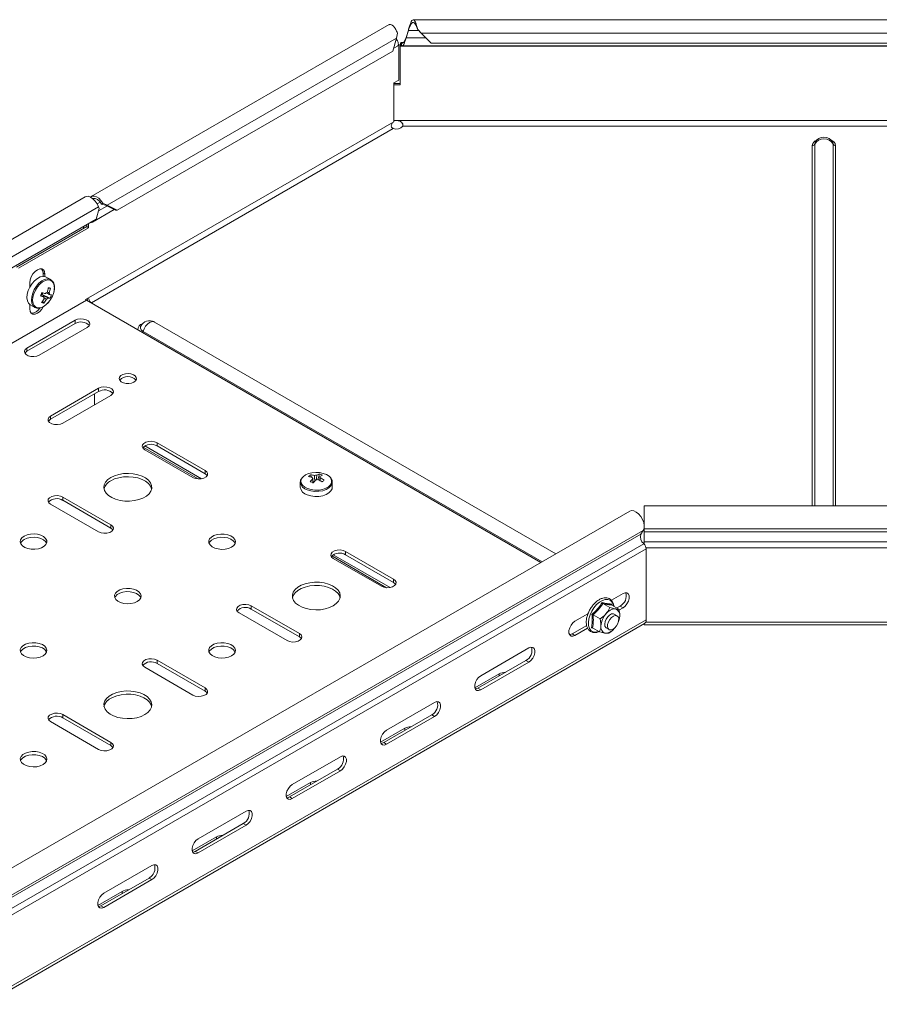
# Model space of a CAD drawing. Header units: millimetres. Extents: x -1726 to 4130, y -1450 to -192.
# Tile 2 of 20: x -1501 to -1179, y -1130 to -760. Entities that reach past the tile are written whole.
import ezdxf

# ---------------------------------------------------------------- set-up
doc = ezdxf.new("R2010")
doc.units = ezdxf.units.MM

msp = doc.modelspace()

# ---------------------------------------------------------------- linework, layer by layer
at = {"color": 7, "linetype": 'Continuous', "lineweight": 15}
for p, q in [((-1045.4, -760.32), (-1353.61, -760.32)), ((-1362.59, -762.12), (-1474.44, -826.69)), ((-1356.29, -766.94), (-1355.43, -764.26)), ((-1356.29, -767.06), (-1355.43, -764.38)), ((-1355.43, -764.26), (-1355.43, -764.38)), ((-1351.88, -763.93), (-1350.58, -765.38)), ((-1351.88, -764.13), (-1351.88, -763.93)), ((-1351.88, -764.13), (-1351.15, -764.76)), ((-1351.16, -764.76), (-1351.09, -764.81)), ((-1361.21, -772.12), (-1359.83, -767.24)), ((-1359.91, -767.53), (-1359.89, -767.56)), ((-1359.83, -767.24), (-1359.53, -765.4)), ((-1356.29, -766.94), (-1356.29, -767.06)), ((-1350.58, -765.38), (-1346.88, -769.06)), ((-1361.21, -772.12), (-1464.61, -831.82)), ((-1360.9, -771.01), (-1359.47, -770.19)), ((-1359.02, -769.59), (-1359.2, -769.69)), ((-1359.19, -769.49), (-1359.02, -769.59)), ((-1359.02, -782.94), (-1359.02, -769.59)), ((-1358.49, -770.23), (-1358.49, -769.65)), ((-1358.49, -784.8), (-1358.49, -770.23)), ((-1357.25, -768.89), (-1358.1, -768.89)), ((-1357.97, -769.93), (-1357.97, -768.99)), ((-1357.65, -770.12), (-1041.36, -770.12)), ((-1052.13, -769.06), (-1346.88, -769.06)), ((-1359.02, -782.94), (-1360.93, -784.04)), ((-1360.93, -784.04), (-1360.93, -798.61)), ((-1360.93, -784.23), (-1358.49, -784.23)), ((-1360.93, -784.8), (-1358.49, -784.8)), ((-1360.93, -798.15), (-1359.99, -798.15)), ((-1359.82, -798.15), (-1359.99, -798.15)), ((-1476.71, -826.78), (-1724.2, -969.65)), ((-1472.54, -835.17), (-1471.42, -831.2)), ((-1471.42, -831.2), (-1471.65, -830.57)), ((-1470.49, -829.49), (-1470.01, -829.17)), ((-1470.49, -829.49), (-1469.09, -829.97)), ((-1470.01, -829.17), (-1468.46, -829.95)), ((-1469.09, -829.97), (-1468.46, -829.95)), ((-1469.09, -829.97), (-1465.24, -831.84)), ((-1468.46, -829.95), (-1464.61, -831.82)), ((-1473.91, -836.25), (-1465.8, -831.57)), ((-1464.61, -831.82), (-1465.24, -831.84)), ((-1472.54, -835.17), (-1715.79, -975.59)), ((-1502.39, -853.17), (-1476.08, -837.98)), ((-1501.68, -853.58), (-1475.37, -838.39)), ((-1477.29, -837.91), (-1477.29, -838.68)), ((-1476.08, -837.21), (-1476.08, -837.98)), ((-1475.37, -838.39), (-1476.08, -837.98)), ((-1475.37, -836.8), (-1475.37, -838.39)), ((-1492.49, -856.64), (-1492.49, -855.37)), ((-1491.78, -856.7), (-1491.78, -855.78)), ((-1489.61, -857.86), (-1491.26, -856.91)), ((-1497.44, -859.05), (-1497.44, -860.71)), ((-1497.44, -860.48), (-1497.25, -860.37)), ((-1492.8, -863.43), (-1493.12, -863.36)), ((-1492.8, -863.43), (-1492.53, -862.84)), ((-1489.87, -864.83), (-1492.8, -863.43)), ((-1489.71, -861.08), (-1490.57, -861.12)), ((-1475.37, -864.68), (-1476.53, -865.35)), ((-1497.44, -867.19), (-1497.44, -868.85)), ((-1497.26, -867.31), (-1495.61, -868.26)), ((-1495.61, -868.26), (-1495.51, -868.31)), ((-1492.21, -866.66), (-1492.63, -865.95)), ((-1476.23, -865.58), (-1305.72, -964.01)), ((-1473.14, -867.19), (-1474.31, -866.52)), ((-1473.14, -867.36), (-1473.14, -867.19)), ((-1480.47, -873.13), (-1498.5, -883.54)), ((-1480.47, -874.36), (-1498.5, -884.77)), ((-1493.9, -886.2), (-1475.87, -875.79)), ((-1300.05, -960.74), (-1450.7, -873.77)), ((-1471.63, -898.65), (-1489.66, -909.06)), ((-1471.63, -899.87), (-1489.66, -910.28)), ((-1485.07, -911.71), (-1467.03, -901.3)), ((-1473.14, -904.82), (-1473.14, -900.74)), ((-1431.68, -929.47), (-1449.71, -919.06)), ((-1454.9, -920.75), (-1434.28, -932.66)), ((-1454.31, -920.28), (-1433, -932.58)), ((-1454.31, -921.71), (-1436.28, -932.12)), ((-1431.68, -930.69), (-1449.71, -920.28)), ((-1392.12, -931.12), (-1391.76, -931.97)), ((-1388.81, -930.75), (-1389.39, -932.94)), ((-1395.96, -933.79), (-1395.96, -933.89)), ((-1395.96, -933.89), (-1395.96, -935.79)), ((-1391.47, -932.04), (-1391.45, -932.26)), ((-1391.26, -933.15), (-1390.93, -933.94)), ((-1383.97, -934.09), (-1383.96, -933.89)), ((-1383.96, -935.79), (-1383.96, -933.89)), ((-1489.66, -942.12), (-1471.63, -952.53)), ((-1467.03, -949.88), (-1485.07, -939.47)), ((-1467.03, -951.1), (-1485.07, -940.69)), ((-1272.35, -944.75), (-1519.84, -1087.62)), ((-1132.01, -942.81), (-1267.01, -942.81)), ((-1268.2, -953.42), (-1267.3, -952)), ((-1267.01, -951.27), (-1267.01, -951.33)), ((-1267.01, -951.33), (-1267.01, -952.54)), ((-1267.01, -952.54), (-1267.01, -956.33)), ((-1360.97, -970.29), (-1379, -959.88)), ((-1266.22, -985.59), (-1266.22, -958.9)), ((-1384.19, -961.57), (-1363.57, -973.48)), ((-1383.6, -961.1), (-1362.29, -973.4)), ((-1383.6, -962.53), (-1365.56, -972.94)), ((-1360.97, -971.51), (-1379, -961.1)), ((-1279.25, -978.22), (-1274.88, -975.69)), ((-1418.95, -982.94), (-1400.92, -993.35)), ((-1396.32, -990.7), (-1414.35, -980.29)), ((-1396.32, -991.92), (-1414.35, -981.51)), ((-1282.49, -979.43), (-1279.89, -980.94)), ((-1279.14, -979.62), (-1279.11, -979.94)), ((-1279.06, -979.99), (-1276.45, -981.49)), ((-1277.15, -981.09), (-1275.94, -980.39)), ((-1274.88, -981), (-1276.4, -981.88)), ((-1292.91, -986.1), (-1288.05, -983.29)), ((-1288.14, -983.35), (-1288.14, -983.58)), ((-1286.12, -983.69), (-1283.51, -985.2)), ((-1277.09, -984.01), (-1278.15, -983.4)), ((-1276.12, -984.15), (-1276.37, -985.4)), ((-1276.34, -985.54), (-1276.31, -985.41)), ((-1514.32, -1129.84), (-1266.84, -986.97)), ((-1293.97, -990.8), (-1288.52, -987.65)), ((-1288.16, -988.67), (-1292.91, -991.41)), ((-1285.89, -988.75), (-1286.75, -988.57)), ((-1286.31, -988.51), (-1283.7, -990.02)), ((-1281.15, -988.6), (-1280.09, -989.21)), ((-1277.88, -988.51), (-1278.02, -988.69)), ((-1267.01, -987.06), (-1267.01, -987.47)), ((-1267.01, -987.47), (-1132.01, -987.47)), ((-1328.26, -1006.51), (-1310.23, -996.1)), ((-1431.68, -1011.11), (-1449.71, -1000.7)), ((-1329.33, -1011.21), (-1311.29, -1000.8)), ((-1310.23, -1001.41), (-1328.26, -1011.82)), ((-1454.31, -1003.35), (-1436.28, -1013.76)), ((-1431.68, -1012.33), (-1449.71, -1001.92)), ((-1321.37, -1005.8), (-1330.5, -1011.07)), ((-1363.62, -1026.92), (-1345.59, -1016.51)), ((-1467.03, -1031.52), (-1485.07, -1021.11)), ((-1467.03, -1032.74), (-1485.07, -1022.33)), ((-1364.68, -1031.62), (-1346.65, -1021.21)), ((-1345.59, -1021.82), (-1363.62, -1032.23)), ((-1489.66, -1023.76), (-1471.63, -1034.17)), ((-1356.73, -1026.21), (-1365.86, -1031.48)), ((-1398.98, -1047.33), (-1380.94, -1036.92)), ((-1400.04, -1052.03), (-1382, -1041.62)), ((-1380.94, -1042.23), (-1398.98, -1052.64)), ((-1392.08, -1046.62), (-1401.21, -1051.89)), ((-1434.33, -1067.74), (-1416.3, -1057.33)), ((-1435.39, -1072.44), (-1417.36, -1062.03)), ((-1416.3, -1062.64), (-1434.33, -1073.05)), ((-1427.44, -1067.03), (-1436.57, -1072.3)), ((-1469.69, -1088.15), (-1451.65, -1077.74)), ((-1470.75, -1092.85), (-1452.72, -1082.44)), ((-1451.65, -1083.05), (-1469.69, -1093.46)), ((-1462.79, -1087.44), (-1471.92, -1092.71))]:
    msp.add_line(p, q, dxfattribs=at)
at = {"color": 7, "linetype": 'Continuous', "lineweight": 0}
for p, q in [((-1351.59, -764.38), (-1355.43, -764.38)), ((-1359.83, -767.24), (-1468.46, -829.95)), ((-1359.89, -767.56), (-1359.93, -767.59)), ((-1348.89, -767.06), (-1356.29, -767.06)), ((-1048.43, -765.38), (-1350.58, -765.38)), ((-1040.52, -770.23), (-1358.49, -770.23)), ((-1357.34, -768.99), (-1357.97, -768.99)), ((-1039.19, -798.15), (-1359.82, -798.15)), ((-1360.93, -798.61), (-1475.37, -864.68)), ((-1361.07, -801.15), (-1474.31, -866.52)), ((-1041.52, -800.24), (-1357.49, -800.24)), ((-1203.87, -807.49), (-1203.87, -942.81)), ((-1202.94, -806.97), (-1202.81, -806.43)), ((-1202.94, -806.97), (-1202.94, -942.81)), ((-1196.2, -806.43), (-1196.07, -806.97)), ((-1196.07, -806.97), (-1196.07, -942.81)), ((-1195.14, -807.49), (-1195.14, -942.81)), ((-1471.65, -830.57), (-1719.14, -973.44)), ((-1471.02, -828.74), (-1472.19, -829.41)), ((-1468.49, -830.26), (-1471.67, -832.1)), ((-1491.78, -855.78), (-1492.49, -855.37)), ((-1476.23, -865.58), (-1723.71, -1008.45)), ((-1474.31, -866.69), (-1474.31, -866.52)), ((-1480.47, -874.36), (-1480.47, -873.13)), ((-1454.97, -877.28), (-1305.22, -963.72)), ((-1498.5, -884.77), (-1498.5, -883.54)), ((-1471.63, -899.87), (-1471.63, -898.65)), ((-1489.66, -910.28), (-1489.66, -909.06)), ((-1449.71, -920.28), (-1449.71, -919.06)), ((-1431.68, -930.69), (-1431.68, -929.47)), ((-1485.07, -940.69), (-1485.07, -939.47)), ((-1267.3, -952), (-1514.78, -1094.87)), ((-1467.03, -951.1), (-1467.03, -949.88)), ((-1132.01, -951.33), (-1267.01, -951.33)), ((-1132.01, -952.54), (-1267.01, -952.54)), ((-1268.2, -953.42), (-1515.68, -1096.29)), ((-1267.13, -956.96), (-1514.62, -1099.83)), ((-1132.01, -956.33), (-1267.01, -956.33)), ((-1266.22, -958.9), (-1513.7, -1101.77)), ((-1379, -961.1), (-1379, -959.88)), ((-1132.75, -958.49), (-1266.26, -958.49)), ((-1360.97, -971.51), (-1360.97, -970.29)), ((-1414.35, -981.51), (-1414.35, -980.29)), ((-1274.88, -981), (-1275.94, -980.39)), ((-1266.22, -985.59), (-1513.7, -1128.46)), ((-1132.65, -986.41), (-1266.36, -986.41)), ((-1396.32, -991.92), (-1396.32, -990.7)), ((-1292.91, -991.41), (-1293.97, -990.8)), ((-1449.71, -1001.92), (-1449.71, -1000.7)), ((-1310.23, -1001.41), (-1311.29, -1000.8)), ((-1321.37, -1006.61), (-1321.37, -1005.8)), ((-1431.68, -1012.33), (-1431.68, -1011.11)), ((-1328.26, -1011.82), (-1329.33, -1011.21)), ((-1485.07, -1022.33), (-1485.07, -1021.11)), ((-1345.59, -1021.82), (-1346.65, -1021.21)), ((-1356.73, -1027.02), (-1356.73, -1026.21)), ((-1467.03, -1032.74), (-1467.03, -1031.52)), ((-1363.62, -1032.23), (-1364.68, -1031.62)), ((-1380.94, -1042.23), (-1382, -1041.62)), ((-1392.08, -1047.43), (-1392.08, -1046.62)), ((-1398.98, -1052.64), (-1400.04, -1052.03)), ((-1416.3, -1062.64), (-1417.36, -1062.03)), ((-1427.44, -1067.84), (-1427.44, -1067.03)), ((-1434.33, -1073.05), (-1435.39, -1072.44)), ((-1451.65, -1083.05), (-1452.72, -1082.44)), ((-1462.79, -1088.26), (-1462.79, -1087.44)), ((-1469.69, -1093.46), (-1470.75, -1092.85))]:
    msp.add_line(p, q, dxfattribs=at)
at = {"color": 7, "linetype": 'Continuous', "lineweight": 15, "flags": 128}
for points in [[(-1471.65, -830.57), (-1472.19, -829.41), (-1472.91, -828.36), (-1473.75, -827.5), (-1474.65, -826.89), (-1475.54, -826.59), (-1476.34, -826.62), (-1476.71, -826.78)], [(-1474.69, -826.87), (-1474.12, -826.55), (-1473.34, -826.5), (-1472.47, -826.77), (-1471.58, -827.33), (-1470.74, -828.16), (-1470.01, -829.17)], [(-1473.78, -827.48), (-1473.69, -827.45), (-1472.92, -827.44), (-1472.06, -827.81), (-1471.22, -828.52), (-1470.49, -829.49)], [(-1491.26, -856.91), (-1491.61, -856.75), (-1492.52, -856.64), (-1493.54, -856.87), (-1494.6, -857.43), (-1495.64, -858.28), (-1496.6, -859.37), (-1497.4, -860.64), (-1498.01, -862), (-1498.39, -863.36), (-1498.5, -864.65), (-1498.35, -865.78), (-1497.94, -866.67), (-1497.3, -867.28), (-1497.26, -867.31)], [(-1491.78, -855.78), (-1491.92, -854.85), (-1492.32, -854.17), (-1492.95, -853.81), (-1493.74, -853.8), (-1494.61, -854.15), (-1495.49, -854.81), (-1496.27, -855.73), (-1496.9, -856.82), (-1497.3, -857.96), (-1497.44, -859.05)], [(-1492.49, -855.37), (-1492.63, -854.44), (-1493, -853.8)], [(-1493.17, -863.4), (-1493.16, -863.4), (-1493.12, -863.36)], [(-1489.82, -865.55), (-1489.64, -865.28), (-1488.96, -864.01)], [(-1497.44, -868.85), (-1497.3, -869.78), (-1496.9, -870.45), (-1496.27, -870.82), (-1495.49, -870.82), (-1494.61, -870.48), (-1493.74, -869.81), (-1492.95, -868.9), (-1492.42, -868.01)], [(-1476.58, -865.31), (-1476.43, -865.44), (-1476.23, -865.58)], [(-1475.87, -875.79), (-1475.23, -875.25), (-1474.93, -874.62), (-1475.03, -873.97), (-1475.51, -873.38), (-1476.31, -872.92), (-1477.33, -872.65), (-1478.45, -872.59), (-1479.54, -872.76), (-1480.47, -873.13)], [(-1498.5, -883.54), (-1499.15, -884.08), (-1499.44, -884.71), (-1499.34, -885.35), (-1498.86, -885.95), (-1498.07, -886.41), (-1497.04, -886.68), (-1495.92, -886.74), (-1494.83, -886.57), (-1493.9, -886.2)], [(-1498.5, -884.77), (-1499.15, -885.3), (-1499.27, -885.48)], [(-1458.37, -896.3), (-1457.75, -895.8), (-1457.45, -895.2), (-1457.49, -894.59), (-1457.88, -894.01), (-1458.57, -893.54), (-1459.49, -893.22), (-1460.54, -893.1), (-1461.6, -893.17), (-1462.56, -893.45), (-1463.32, -893.88), (-1463.79, -894.44), (-1463.92, -895.05), (-1463.7, -895.65), (-1463.15, -896.18), (-1462.33, -896.58), (-1461.34, -896.81), (-1460.27, -896.83), (-1459.24, -896.66), (-1458.37, -896.3)], [(-1467.03, -901.3), (-1466.39, -900.77), (-1466.09, -900.14), (-1466.19, -899.49), (-1466.67, -898.9), (-1467.47, -898.44), (-1468.49, -898.16), (-1469.62, -898.1), (-1470.71, -898.27), (-1471.63, -898.65)], [(-1489.66, -909.06), (-1490.31, -909.59), (-1490.6, -910.22), (-1490.5, -910.87), (-1490.03, -911.46), (-1489.23, -911.92), (-1488.2, -912.19), (-1487.08, -912.25), (-1485.99, -912.08), (-1485.07, -911.71)], [(-1489.66, -910.28), (-1490.31, -910.81), (-1490.44, -910.99)], [(-1449.71, -919.06), (-1450.63, -918.68), (-1451.73, -918.51), (-1452.85, -918.57), (-1453.87, -918.85), (-1454.67, -919.31), (-1455.15, -919.9), (-1455.25, -920.55), (-1454.95, -921.18), (-1454.31, -921.71)], [(-1467.03, -932.12), (-1468.19, -932.93), (-1469.03, -933.87), (-1469.53, -934.88), (-1469.67, -935.92), (-1469.44, -936.97), (-1468.85, -937.96), (-1467.92, -938.87), (-1466.7, -939.65), (-1465.24, -940.27), (-1463.58, -940.71), (-1461.81, -940.95), (-1459.99, -940.97), (-1458.19, -940.79), (-1456.5, -940.4), (-1454.98, -939.82), (-1453.7, -939.08), (-1452.69, -938.2), (-1452.02, -937.22), (-1451.7, -936.19), (-1451.74, -935.14), (-1452.15, -934.11), (-1452.91, -933.16), (-1453.99, -932.31), (-1455.34, -931.6), (-1456.91, -931.07), (-1458.64, -930.73), (-1460.44, -930.6), (-1462.26, -930.68), (-1464.01, -930.97), (-1465.62, -931.45), (-1467.03, -932.12)], [(-1436.28, -932.12), (-1435.35, -932.49), (-1434.26, -932.66), (-1433.14, -932.6), (-1432.11, -932.33), (-1431.31, -931.87), (-1430.84, -931.28), (-1430.74, -930.63), (-1431.03, -930), (-1431.68, -929.47)], [(-1430.91, -931.4), (-1431.03, -931.22), (-1431.68, -930.69)], [(-1384.81, -932.03), (-1385.19, -931.66), (-1386.15, -931.03), (-1387.35, -930.56), (-1388.71, -930.28), (-1390.15, -930.2), (-1391.58, -930.34), (-1392.9, -930.67), (-1394.05, -931.18), (-1394.93, -931.84), (-1395.3, -932.27)], [(-1451.73, -936.41), (-1451.74, -936.36), (-1452.15, -935.34), (-1452.91, -934.38), (-1453.99, -933.53), (-1455.34, -932.83), (-1456.91, -932.3), (-1458.64, -931.96), (-1460.44, -931.82), (-1462.26, -931.9), (-1464.01, -932.19), (-1465.62, -932.68), (-1467.03, -933.34)], [(-1393.33, -938.66), (-1391.99, -939.05), (-1390.52, -939.24), (-1389.01, -939.21), (-1387.57, -938.97), (-1386.28, -938.53), (-1385.21, -937.91), (-1384.45, -937.16), (-1384.03, -936.33), (-1383.96, -935.79)], [(-1485.07, -939.47), (-1485.99, -939.09), (-1487.08, -938.92), (-1488.2, -938.98), (-1489.23, -939.26), (-1490.03, -939.72), (-1490.5, -940.31), (-1490.6, -940.96), (-1490.31, -941.59), (-1489.66, -942.12)], [(-1267.3, -952), (-1266.99, -951.19), (-1266.93, -950.18), (-1267.13, -949.04), (-1267.58, -947.87), (-1268.22, -946.77), (-1269.02, -945.81), (-1269.91, -945.09), (-1270.81, -944.65), (-1271.66, -944.54), (-1272.35, -944.75)], [(-1267.01, -942.81), (-1267.01, -942.85), (-1267.01, -943.2), (-1267.01, -943.88), (-1267.01, -944.82), (-1267.01, -945.96), (-1267.01, -947.21), (-1267.01, -948.46), (-1267.01, -949.6)], [(-1499.56, -954.16), (-1500.38, -954.79), (-1500.88, -955.52), (-1501.02, -956.3), (-1500.79, -957.08), (-1500.21, -957.79), (-1499.31, -958.38), (-1498.17, -958.81), (-1496.88, -959.05), (-1495.51, -959.07), (-1494.19, -958.89), (-1493, -958.5), (-1492.04, -957.95), (-1491.37, -957.26), (-1491.05, -956.5), (-1491.1, -955.71), (-1491.51, -954.96), (-1492.26, -954.31), (-1493.28, -953.79), (-1494.51, -953.45), (-1495.86, -953.32), (-1497.21, -953.4), (-1498.48, -953.69), (-1499.56, -954.16)], [(-1471.63, -952.53), (-1470.71, -952.9), (-1469.62, -953.07), (-1468.49, -953.01), (-1467.47, -952.74), (-1466.67, -952.28), (-1466.19, -951.69), (-1466.09, -951.04), (-1466.39, -950.41), (-1467.03, -949.88)], [(-1466.26, -951.81), (-1466.39, -951.63), (-1467.03, -951.1)], [(-1421.78, -958.24), (-1420.96, -957.62), (-1420.46, -956.89), (-1420.32, -956.1), (-1420.55, -955.33), (-1421.13, -954.62), (-1422.03, -954.03), (-1423.17, -953.6), (-1424.47, -953.36), (-1425.83, -953.33), (-1427.15, -953.52), (-1428.34, -953.9), (-1429.3, -954.46), (-1429.97, -955.14), (-1430.29, -955.91), (-1430.24, -956.69), (-1429.83, -957.44), (-1429.08, -958.1), (-1428.06, -958.62), (-1426.83, -958.95), (-1425.49, -959.09), (-1424.13, -959.01), (-1422.86, -958.72), (-1421.78, -958.24)], [(-1491.14, -956.82), (-1491.51, -956.19), (-1492.26, -955.53), (-1493.28, -955.01), (-1494.51, -954.68), (-1495.86, -954.54), (-1497.21, -954.62), (-1498.48, -954.91), (-1499.56, -955.39)], [(-1420.43, -956.82), (-1420.55, -956.55), (-1421.13, -955.84), (-1422.03, -955.25), (-1423.17, -954.82), (-1424.47, -954.58), (-1425.83, -954.56), (-1427.15, -954.74), (-1428.34, -955.13), (-1429.3, -955.68), (-1429.97, -956.37), (-1430.2, -956.82)], [(-1267.01, -956.33), (-1267.01, -956.57), (-1267.01, -956.83), (-1267.01, -957.08)], [(-1379, -959.88), (-1379.92, -959.5), (-1381.01, -959.33), (-1382.14, -959.39), (-1383.16, -959.67), (-1383.96, -960.13), (-1384.44, -960.72), (-1384.54, -961.37), (-1384.24, -962), (-1383.6, -962.53)], [(-1383.6, -980.29), (-1382.45, -979.47), (-1381.6, -978.54), (-1381.1, -977.53), (-1380.96, -976.48), (-1381.19, -975.44), (-1381.78, -974.44), (-1382.71, -973.54), (-1383.93, -972.76), (-1385.39, -972.14), (-1387.05, -971.7), (-1388.82, -971.46), (-1390.64, -971.43), (-1392.44, -971.62), (-1394.13, -972.01), (-1395.65, -972.59), (-1396.93, -973.33), (-1397.94, -974.21), (-1398.61, -975.18), (-1398.93, -976.22), (-1398.89, -977.27), (-1398.48, -978.29), (-1397.72, -979.25), (-1396.64, -980.1), (-1395.29, -980.8), (-1393.72, -981.33), (-1391.99, -981.67), (-1390.19, -981.81), (-1388.37, -981.73), (-1386.62, -981.44), (-1385.01, -980.95), (-1383.6, -980.29)], [(-1365.56, -972.94), (-1364.64, -973.31), (-1363.55, -973.48), (-1362.43, -973.42), (-1361.4, -973.15), (-1360.6, -972.69), (-1360.13, -972.1), (-1360.03, -971.45), (-1360.32, -970.82), (-1360.97, -970.29)], [(-1360.19, -972.22), (-1360.32, -972.04), (-1360.97, -971.51)], [(-1457.13, -978.65), (-1456.31, -978.03), (-1455.81, -977.3), (-1455.67, -976.51), (-1455.9, -975.74), (-1456.49, -975.03), (-1457.38, -974.44), (-1458.52, -974.01), (-1459.82, -973.77), (-1461.18, -973.74), (-1462.5, -973.93), (-1463.69, -974.31), (-1464.65, -974.87), (-1465.32, -975.55), (-1465.64, -976.32), (-1465.6, -977.1), (-1465.19, -977.85), (-1464.44, -978.51), (-1463.41, -979.03), (-1462.18, -979.36), (-1460.84, -979.5), (-1459.49, -979.42), (-1458.22, -979.13), (-1457.13, -978.65)], [(-1455.78, -977.23), (-1455.9, -976.96), (-1456.49, -976.25), (-1457.38, -975.66), (-1458.52, -975.23), (-1459.82, -974.99), (-1461.18, -974.97), (-1462.5, -975.15), (-1463.69, -975.54), (-1464.65, -976.09), (-1465.32, -976.78), (-1465.56, -977.23)], [(-1381.02, -977.23), (-1381.19, -976.66), (-1381.78, -975.67), (-1382.71, -974.76), (-1383.93, -973.98), (-1385.39, -973.36), (-1387.05, -972.92), (-1388.82, -972.68), (-1390.64, -972.66), (-1392.44, -972.84), (-1394.13, -973.23), (-1395.65, -973.81), (-1396.93, -974.55), (-1397.94, -975.43), (-1398.61, -976.41), (-1398.9, -977.23)], [(-1274.88, -975.69), (-1274.09, -975.4), (-1273.4, -975.46), (-1272.89, -975.87), (-1272.61, -976.58), (-1272.61, -977.5), (-1272.89, -978.52), (-1273.4, -979.53), (-1274.09, -980.39), (-1274.88, -981)], [(-1414.35, -980.29), (-1415.28, -979.91), (-1416.37, -979.74), (-1417.49, -979.8), (-1418.52, -980.08), (-1419.32, -980.54), (-1419.79, -981.13), (-1419.89, -981.78), (-1419.6, -982.41), (-1418.95, -982.94)], [(-1292.91, -991.41), (-1293.7, -991.7), (-1294.39, -991.64), (-1294.9, -991.23), (-1295.17, -990.52), (-1295.17, -989.6), (-1294.9, -988.58), (-1294.39, -987.57), (-1293.7, -986.71), (-1292.91, -986.1)], [(-1278.15, -983.4), (-1278.51, -983.28), (-1279.19, -983.34), (-1279.92, -983.73), (-1280.63, -984.39), (-1281.21, -985.24), (-1281.61, -986.19), (-1281.77, -987.11), (-1281.68, -987.9), (-1281.34, -988.46), (-1281.15, -988.6)], [(-1280.38, -986.32), (-1279.88, -985.41), (-1279.22, -984.64), (-1278.49, -984.11), (-1277.77, -983.88), (-1277.15, -983.98), (-1276.71, -984.4), (-1276.49, -985.08), (-1276.52, -985.95), (-1276.8, -986.9), (-1277.3, -987.81), (-1277.96, -988.58), (-1278.69, -989.11), (-1279.41, -989.34), (-1280.03, -989.24), (-1280.47, -988.83), (-1280.69, -988.14), (-1280.66, -987.27), (-1280.38, -986.32)], [(-1400.92, -993.35), (-1400, -993.72), (-1398.91, -993.89), (-1397.78, -993.83), (-1396.76, -993.56), (-1395.96, -993.1), (-1395.48, -992.51), (-1395.38, -991.86), (-1395.68, -991.23), (-1396.32, -990.7)], [(-1395.55, -992.64), (-1395.68, -992.45), (-1396.32, -991.92)], [(-1294.98, -991.11), (-1294.76, -991.09), (-1293.97, -990.8)], [(-1492.49, -999.06), (-1491.67, -998.44), (-1491.17, -997.71), (-1491.03, -996.92), (-1491.26, -996.15), (-1491.84, -995.44), (-1492.74, -994.85), (-1493.88, -994.42), (-1495.18, -994.18), (-1496.54, -994.15), (-1497.86, -994.34), (-1499.05, -994.72), (-1500.01, -995.28), (-1500.68, -995.96), (-1501, -996.73), (-1500.95, -997.51), (-1500.54, -998.26), (-1499.79, -998.92), (-1498.77, -999.44), (-1497.54, -999.77), (-1496.2, -999.91), (-1494.84, -999.83), (-1493.58, -999.54), (-1492.49, -999.06)], [(-1491.14, -997.64), (-1491.26, -997.37), (-1491.84, -996.66), (-1492.74, -996.07), (-1493.88, -995.64), (-1495.18, -995.4), (-1496.54, -995.38), (-1497.86, -995.56), (-1499.05, -995.95), (-1500.01, -996.5), (-1500.68, -997.19), (-1500.91, -997.64)], [(-1421.78, -999.06), (-1420.96, -998.44), (-1420.46, -997.71), (-1420.32, -996.92), (-1420.55, -996.15), (-1421.13, -995.44), (-1422.03, -994.85), (-1423.17, -994.42), (-1424.47, -994.18), (-1425.83, -994.15), (-1427.15, -994.34), (-1428.34, -994.72), (-1429.3, -995.28), (-1429.97, -995.96), (-1430.29, -996.73), (-1430.24, -997.51), (-1429.83, -998.26), (-1429.08, -998.92), (-1428.06, -999.44), (-1426.83, -999.77), (-1425.49, -999.91), (-1424.13, -999.83), (-1422.86, -999.54), (-1421.78, -999.06)], [(-1420.43, -997.64), (-1420.55, -997.37), (-1421.13, -996.66), (-1422.03, -996.07), (-1423.17, -995.64), (-1424.47, -995.4), (-1425.83, -995.38), (-1427.15, -995.56), (-1428.34, -995.95), (-1429.3, -996.5), (-1429.97, -997.19), (-1430.2, -997.64)], [(-1310.23, -996.1), (-1309.45, -995.81), (-1308.76, -995.87), (-1308.24, -996.28), (-1307.97, -996.99), (-1307.97, -997.91), (-1308.24, -998.93), (-1308.76, -999.94), (-1309.45, -1000.8), (-1310.23, -1001.41)], [(-1449.71, -1000.7), (-1450.63, -1000.32), (-1451.73, -1000.15), (-1452.85, -1000.21), (-1453.87, -1000.49), (-1454.67, -1000.95), (-1455.15, -1001.54), (-1455.25, -1002.19), (-1454.95, -1002.82), (-1454.31, -1003.35)], [(-1328.26, -1011.82), (-1329.05, -1012.11), (-1329.74, -1012.05), (-1330.25, -1011.64), (-1330.53, -1010.93), (-1330.53, -1010.01), (-1330.25, -1008.99), (-1329.74, -1007.98), (-1329.05, -1007.13), (-1328.26, -1006.51)], [(-1454.31, -1021.11), (-1453.16, -1020.29), (-1452.31, -1019.36), (-1451.81, -1018.35), (-1451.67, -1017.3), (-1451.9, -1016.26), (-1452.49, -1015.26), (-1453.42, -1014.36), (-1454.64, -1013.58), (-1456.1, -1012.96), (-1457.76, -1012.52), (-1459.53, -1012.28), (-1461.35, -1012.25), (-1463.15, -1012.44), (-1464.84, -1012.83), (-1466.36, -1013.41), (-1467.65, -1014.15), (-1468.65, -1015.03), (-1469.32, -1016), (-1469.64, -1017.04), (-1469.6, -1018.09), (-1469.19, -1019.11), (-1468.43, -1020.07), (-1467.35, -1020.92), (-1466, -1021.62), (-1464.43, -1022.15), (-1462.7, -1022.49), (-1460.9, -1022.63), (-1459.08, -1022.55), (-1457.33, -1022.26), (-1455.72, -1021.77), (-1454.31, -1021.11)], [(-1436.28, -1013.76), (-1435.35, -1014.13), (-1434.26, -1014.3), (-1433.14, -1014.25), (-1432.11, -1013.97), (-1431.31, -1013.51), (-1430.84, -1012.92), (-1430.74, -1012.27), (-1431.03, -1011.64), (-1431.68, -1011.11)], [(-1430.91, -1013.05), (-1431.03, -1012.86), (-1431.68, -1012.33)], [(-1330.33, -1011.52), (-1330.11, -1011.5), (-1329.33, -1011.21)], [(-1451.73, -1018.05), (-1451.9, -1017.48), (-1452.49, -1016.49), (-1453.42, -1015.58), (-1454.64, -1014.8), (-1456.1, -1014.18), (-1457.76, -1013.74), (-1459.53, -1013.5), (-1461.35, -1013.48), (-1463.15, -1013.66), (-1464.84, -1014.05), (-1466.36, -1014.63), (-1467.65, -1015.37), (-1468.65, -1016.25), (-1469.32, -1017.23), (-1469.61, -1018.05)], [(-1345.59, -1016.51), (-1344.8, -1016.22), (-1344.11, -1016.28), (-1343.6, -1016.69), (-1343.33, -1017.4), (-1343.33, -1018.32), (-1343.6, -1019.34), (-1344.11, -1020.35), (-1344.8, -1021.21), (-1345.59, -1021.82)], [(-1485.07, -1021.11), (-1485.99, -1020.73), (-1487.08, -1020.56), (-1488.2, -1020.62), (-1489.23, -1020.9), (-1490.03, -1021.36), (-1490.5, -1021.95), (-1490.6, -1022.6), (-1490.31, -1023.23), (-1489.66, -1023.76)], [(-1363.62, -1032.23), (-1364.41, -1032.52), (-1365.1, -1032.46), (-1365.61, -1032.05), (-1365.88, -1031.34), (-1365.88, -1030.42), (-1365.61, -1029.4), (-1365.1, -1028.4), (-1364.41, -1027.54), (-1363.62, -1026.92)], [(-1471.63, -1034.17), (-1470.71, -1034.54), (-1469.62, -1034.71), (-1468.49, -1034.66), (-1467.47, -1034.38), (-1466.67, -1033.92), (-1466.19, -1033.33), (-1466.09, -1032.68), (-1466.39, -1032.05), (-1467.03, -1031.52)], [(-1466.26, -1033.46), (-1466.39, -1033.28), (-1467.03, -1032.74)], [(-1365.69, -1031.93), (-1365.47, -1031.91), (-1364.68, -1031.62)], [(-1492.49, -1039.88), (-1491.67, -1039.26), (-1491.17, -1038.53), (-1491.03, -1037.75), (-1491.26, -1036.97), (-1491.84, -1036.26), (-1492.74, -1035.67), (-1493.88, -1035.24), (-1495.18, -1035), (-1496.54, -1034.97), (-1497.86, -1035.16), (-1499.05, -1035.54), (-1500.01, -1036.1), (-1500.68, -1036.78), (-1501, -1037.55), (-1500.95, -1038.33), (-1500.54, -1039.08), (-1499.79, -1039.74), (-1498.77, -1040.26), (-1497.54, -1040.59), (-1496.2, -1040.73), (-1494.84, -1040.65), (-1493.58, -1040.36), (-1492.49, -1039.88)], [(-1491.14, -1038.46), (-1491.26, -1038.2), (-1491.84, -1037.49), (-1492.74, -1036.89), (-1493.88, -1036.46), (-1495.18, -1036.22), (-1496.54, -1036.2), (-1497.86, -1036.38), (-1499.05, -1036.77), (-1500.01, -1037.32), (-1500.68, -1038.01), (-1500.91, -1038.46)], [(-1380.94, -1036.92), (-1380.16, -1036.63), (-1379.47, -1036.69), (-1378.95, -1037.1), (-1378.68, -1037.81), (-1378.68, -1038.73), (-1378.95, -1039.75), (-1379.47, -1040.76), (-1380.16, -1041.62), (-1380.94, -1042.23)], [(-1398.98, -1052.64), (-1399.76, -1052.93), (-1400.45, -1052.87), (-1400.97, -1052.46), (-1401.24, -1051.75), (-1401.24, -1050.83), (-1400.97, -1049.81), (-1400.45, -1048.81), (-1399.76, -1047.95), (-1398.98, -1047.33)], [(-1401.04, -1052.34), (-1400.82, -1052.32), (-1400.04, -1052.03)], [(-1416.3, -1057.33), (-1415.51, -1057.04), (-1414.82, -1057.1), (-1414.31, -1057.51), (-1414.04, -1058.22), (-1414.04, -1059.14), (-1414.31, -1060.16), (-1414.82, -1061.17), (-1415.51, -1062.03), (-1416.3, -1062.64)], [(-1434.33, -1073.05), (-1435.12, -1073.34), (-1435.81, -1073.28), (-1436.32, -1072.87), (-1436.59, -1072.16), (-1436.59, -1071.24), (-1436.32, -1070.22), (-1435.81, -1069.22), (-1435.12, -1068.36), (-1434.33, -1067.74)], [(-1436.4, -1072.75), (-1436.18, -1072.73), (-1435.39, -1072.44)], [(-1451.65, -1077.74), (-1450.87, -1077.45), (-1450.18, -1077.51), (-1449.66, -1077.92), (-1449.39, -1078.63), (-1449.39, -1079.55), (-1449.66, -1080.57), (-1450.18, -1081.58), (-1450.87, -1082.44), (-1451.65, -1083.05)], [(-1469.69, -1093.46), (-1470.47, -1093.75), (-1471.16, -1093.69), (-1471.68, -1093.28), (-1471.95, -1092.57), (-1471.95, -1091.65), (-1471.68, -1090.63), (-1471.16, -1089.63), (-1470.47, -1088.77), (-1469.69, -1088.15)], [(-1471.75, -1093.16), (-1471.53, -1093.14), (-1470.75, -1092.85)]]:
    msp.add_lwpolyline(points, dxfattribs=at)
at = {"color": 7, "linetype": 'Continuous', "lineweight": 0, "flags": 128}
for points in [[(-1489.58, -857.88), (-1489.97, -857.7), (-1490.88, -857.59), (-1491.9, -857.82), (-1492.96, -858.37), (-1494, -859.23), (-1494.95, -860.32), (-1495.76, -861.59), (-1496.37, -862.95), (-1496.74, -864.31), (-1496.86, -865.6), (-1496.7, -866.73), (-1496.29, -867.62), (-1495.65, -868.23), (-1495.61, -868.26)], [(-1488.96, -864.01), (-1488.48, -862.69), (-1488.24, -861.4), (-1488.26, -860.23), (-1488.54, -859.25), (-1489.05, -858.52), (-1489.76, -858.08), (-1490.63, -857.97), (-1491.61, -858.2), (-1492.63, -858.73), (-1493.64, -859.55), (-1494.55, -860.61), (-1495.33, -861.82), (-1495.91, -863.13), (-1496.27, -864.44), (-1496.38, -865.68), (-1496.24, -866.77), (-1495.84, -867.63), (-1495.22, -868.22), (-1494.42, -868.49), (-1493.49, -868.43), (-1492.48, -868.05), (-1491.46, -867.37), (-1490.5, -866.42), (-1489.82, -865.55)], [(-1454.97, -877.28), (-1455.65, -876.71), (-1455.96, -876.05), (-1455.86, -875.36), (-1455.84, -875.34)], [(-1454.97, -877.28), (-1454.58, -876.27), (-1454.01, -875.33), (-1453.31, -874.53), (-1452.54, -873.95), (-1451.77, -873.64), (-1451.07, -873.63), (-1450.7, -873.77)], [(-1395.3, -932.27), (-1395.5, -932.61), (-1395.73, -933.43), (-1395.59, -934.26), (-1395.1, -935.05), (-1394.28, -935.74), (-1393.2, -936.29)], [(-1393.33, -936.76), (-1391.99, -937.15), (-1390.52, -937.34), (-1389.01, -937.31), (-1387.57, -937.07), (-1386.28, -936.63), (-1385.21, -936.01), (-1384.45, -935.27), (-1384.03, -934.43), (-1383.97, -934.09)], [(-1393.2, -936.29), (-1391.91, -936.67), (-1390.5, -936.85), (-1389.05, -936.82), (-1387.66, -936.59), (-1386.42, -936.16), (-1385.4, -935.57), (-1384.66, -934.85), (-1384.26, -934.05), (-1384.21, -933.22), (-1384.53, -932.4), (-1384.81, -932.03)], [(-1280.55, -977.89), (-1281.55, -977.91), (-1282.62, -978.25), (-1283.73, -978.9), (-1284.8, -979.83), (-1285.78, -980.99), (-1286.62, -982.3), (-1287.26, -983.71), (-1287.69, -985.13), (-1287.87, -986.49), (-1287.79, -987.72), (-1287.46, -988.75), (-1286.9, -989.52), (-1286.13, -989.99), (-1285.2, -990.14), (-1284.15, -989.96), (-1283.93, -989.88)]]:
    msp.add_lwpolyline(points, dxfattribs=at)
at = {"color": 7, "linetype": 'Continuous', "lineweight": 15}
for centre, radius, start, end in [((-1359.91, -798.21), 3.16, 248.3922, 319.9525), ((-1199.51, -808.04), 3.68, 26.0616, 153.9384), ((-1474.54, -835.15), 1.27, 263.2492, 336.7455), ((-1502.75, -858.83), 12.39, 342.1207, 350.4516), ((-1493.68, -876.51), 15.94, 75.5661, 78.6027), ((-1512.09, -854.88), 20.75, 333.9108, 337.7921), ((-1484.02, -835.45), 30.07, 251.7301, 254.3222), ((-1494.67, -861.87), 2.15, 316.1924, 335.1293), ((-1483.46, -834.2), 30.04, 251.729, 254.3234), ((-1491.09, -864.56), 1.07, 171.6655, 207.4829), ((-1490.19, -864.25), 1.79, 115.341, 140.7285), ((-1501.93, -859.02), 12.4, 342.1227, 350.4496), ((-1491.08, -863.32), 1.07, 351.6656, 27.4829), ((-1489.21, -858.79), 4.76, 260.1488, 269.0343), ((-1498.51, -860.18), 9.82, 331.7459, 339.957), ((-1473.07, -864.57), 2.31, 182.6055, 237.3945), ((-1501.6, -859.43), 11.09, 320.5326, 329.5023), ((-1491.42, -861.33), 5.4, 252.5958, 261.5708), ((-1500.77, -859.61), 11.09, 320.5327, 329.5015), ((-1491.98, -863.63), 1.79, 295.341, 320.7287), ((-1489.79, -860.07), 4.76, 260.1488, 269.0343), ((-1472.09, -863.98), 4.02, 195.0581, 209.1833), ((-1496.87, -866.79), 3.63, 268.9772, 331.399), ((-1478.22, -878.02), 4.29, 43.313, 121.5346), ((-1452.54, -876.95), 3.68, 60.0027, 153.9384), ((-1460.67, -898.42), 4.18, 42.719, 137.2811), ((-1469.38, -903.53), 4.29, 43.313, 121.5346), ((-1451.96, -923.94), 4.29, 58.4656, 136.687), ((-1388.69, -935.96), 5.93, 125.3536, 135.4727), ((-1392.71, -939.17), 8.07, 75.356, 85.8206), ((-1386.97, -935.5), 5.09, 111.1605, 123.6655), ((-1391.15, -938.46), 8.06, 64.1319, 73.1182), ((-1385.8, -935.96), 5.09, 111.1618, 123.6642), ((-1465.01, -937.65), 4.76, 115.1115, 164.7909), ((-1393.51, -939.85), 8.07, 75.3581, 85.8188), ((-1381.69, -941.66), 13.25, 136.5194, 143.1242), ((-1398.97, -952.53), 19.98, 66.8152, 70.4349), ((-1390.89, -932.13), 0.581, 171.239, 225.534), ((-1380.51, -942.12), 13.25, 136.5194, 143.1248), ((-1389.96, -933.74), 2.49, 86.1662, 106.4763), ((-1389.96, -930.52), 2.49, 266.1697, 286.4741), ((-1395.11, -944.02), 12.57, 54.4292, 62.2173), ((-1389.03, -932.14), 0.581, 351.2401, 45.5312), ((-1394.31, -943.34), 12.56, 54.4282, 62.2182), ((-1370.6, -953.2), 25.93, 129.2566, 131.5697), ((-1392.51, -935.27), 3.49, 188.6185, 256.5091), ((-1487.31, -944.35), 4.29, 58.4648, 136.6877), ((-1498.36, -957.88), 2.77, 115.7824, 157.432), ((-1265.13, -954.42), 3.23, 161.906, 231.6037), ((-1269.03, -959.04), 2.82, 2.9309, 47.6241), ((-1381.25, -964.76), 4.29, 58.4655, 136.687), ((-1277.98, -976.61), 4.29, 298.4611, 16.6993), ((-1416.6, -985.17), 4.29, 58.4646, 136.6876), ((-1277.75, -985.74), 4.28, 89.8795, 145.4752), ((-1278.38, -983.68), 2.31, 348.3465, 74.0254), ((-1275.37, -988.46), 7.84, 138.9297, 175.5196), ((-1282.84, -983.78), 6.73, 338.1472, 356.8527), ((-1267.67, -985.76), 1.46, 304.5596, 6.7515), ((-1280.92, -988.32), 2.31, 168.3465, 254.0254), ((-1281.55, -986.26), 4.28, 269.8793, 325.4753), ((-1313.34, -997.02), 4.29, 298.4605, 16.6999), ((-1451.96, -1005.58), 4.29, 58.4645, 136.6876), ((-1319.13, -1010.1), 4.85, 88.6056, 117.567), ((-1348.7, -1017.43), 4.29, 298.4605, 16.6999), ((-1487.31, -1025.99), 4.29, 58.4656, 136.6868), ((-1354.48, -1030.51), 4.85, 88.6069, 117.5659), ((-1384.05, -1037.84), 4.29, 298.4622, 16.6982), ((-1389.84, -1050.92), 4.85, 88.6064, 117.5658), ((-1419.41, -1058.25), 4.29, 298.4617, 16.6987), ((-1425.19, -1071.33), 4.85, 88.6064, 117.5658), ((-1454.76, -1078.66), 4.29, 298.4605, 16.6999), ((-1460.55, -1091.74), 4.85, 88.6042, 117.568)]:
    msp.add_arc(centre, radius, start, end, dxfattribs=at)
at = {"color": 7, "linetype": 'Continuous', "lineweight": 0}
for centre, radius, start, end in [((-1201.33, -807.93), 2.59, 108.489, 170.0998), ((-1199.51, -808.97), 3.98, 30.338, 149.662), ((-1197.69, -807.93), 2.59, 9.9004, 71.5109), ((-1203.83, -806.48), 1.01, 267.4613, 331.1198), ((-1195.18, -806.48), 1.01, 208.8814, 272.5375), ((-1454.66, -876.54), 2.21, 103.5005, 185.777), ((-1456.57, -876.82), 1.67, 326.7516, 344.0398), ((-1392.51, -933.37), 3.49, 188.6185, 256.5091), ((-1281.16, -980.56), 2.74, 4.3896, 77.2172)]:
    msp.add_arc(centre, radius, start, end, dxfattribs=at)
at = {"color": 7, "linetype": 'Continuous', "lineweight": 15}
for points, knots in [([(-1355.43, -764.26), (-1355.29, -763.74), (-1354.99, -762.71), (-1354.55, -761.43), (-1354.1, -760.57), (-1353.66, -760.23), (-1353.21, -760.45), (-1352.77, -761.21), (-1352.33, -762.41), (-1352.03, -763.42), (-1351.88, -763.93)], [0, 0, 0, 0, 0.125, 0.25, 0.375, 0.5, 0.625, 0.75, 0.875, 1, 1, 1, 1]), ([(-1359.53, -765.4), (-1359.73, -764.9), (-1360.11, -763.91), (-1360.93, -762.8), (-1361.72, -762.15), (-1362.32, -761.95), (-1362.51, -762.13), (-1362.56, -762.18)], [0, 0, 0, 0, 0.228479, 0.456959, 0.685438, 0.913917, 1, 1, 1, 1]), ([(-1355.43, -764.38), (-1355.29, -763.98), (-1354.99, -763.18), (-1354.55, -762.19), (-1354.1, -761.51), (-1353.66, -761.25), (-1353.21, -761.42), (-1352.77, -762.02), (-1352.33, -762.94), (-1352.03, -763.73), (-1351.88, -764.13)], [0, 0, 0, 0, 0.1249998, 0.2499999, 0.3749999, 0.4999998, 0.6249997, 0.7499996, 0.8750001, 1, 1, 1, 1]), ([(-1359.89, -767.56), (-1359.76, -767.77), (-1359.51, -768.19), (-1359.28, -768.78), (-1359.17, -769.32), (-1359.18, -769.75), (-1359.28, -770.05), (-1359.42, -770.14), (-1359.48, -770.17)], [0, 0, 0, 0, 0.174096, 0.348192, 0.522287, 0.696383, 0.870479, 1, 1, 1, 1]), ([(-1357.97, -768.99), (-1357.9, -769.04), (-1357.76, -769.13), (-1357.55, -769.13), (-1357.34, -769), (-1357.13, -768.76), (-1356.92, -768.42), (-1356.71, -767.98), (-1356.5, -767.48), (-1356.36, -767.12), (-1356.29, -766.94)], [0, 0, 0, 0, 0.1249999, 0.2500001, 0.3749997, 0.4999997, 0.6249997, 0.7499993, 0.8749998, 1, 1, 1, 1]), ([(-1357.97, -769.93), (-1357.9, -770), (-1357.76, -770.14), (-1357.55, -770.13), (-1357.34, -769.96), (-1357.13, -769.62), (-1356.92, -769.13), (-1356.71, -768.53), (-1356.5, -767.83), (-1356.36, -767.32), (-1356.29, -767.06)], [0, 0, 0, 0, 0.125, 0.25, 0.375, 0.5, 0.625, 0.75, 0.875, 1, 1, 1, 1]), ([(-1358.49, -769.65), (-1358.45, -769.5), (-1358.36, -769.21), (-1358.23, -768.95), (-1358.1, -768.85), (-1358.01, -768.94), (-1357.97, -768.99)], [0, 0, 0, 0, 0.250001, 0.500001, 0.750002, 1, 1, 1, 1]), ([(-1358.49, -770.23), (-1358.45, -770.16), (-1358.36, -770.03), (-1358.23, -769.92), (-1358.1, -769.87), (-1358.01, -769.91), (-1357.97, -769.93)], [0, 0, 0, 0, 0.249999, 0.5, 0.749999, 1, 1, 1, 1]), ([(-1357.49, -800.24), (-1357.47, -800.15), (-1357.43, -799.96), (-1357.47, -799.6), (-1357.59, -799.24), (-1357.83, -798.9), (-1358.18, -798.59), (-1358.84, -798.25), (-1359.42, -798.19), (-1359.82, -798.15)], [0, 0, 0, 0, 0.1165427, 0.2212947, 0.319431, 0.4171962, 0.5483181, 0.6853421, 1, 1, 1, 1]), ([(-1360.93, -798.61), (-1361.17, -798.84), (-1361.5, -799.16), (-1361.77, -799.71), (-1361.83, -800.09), (-1361.8, -800.45), (-1361.65, -800.75), (-1361.41, -801), (-1361.19, -801.1), (-1361.07, -801.15)], [0, 0, 0, 0, 0.3216428, 0.4407887, 0.5644675, 0.6738673, 0.7684173, 0.8758169, 1, 1, 1, 1]), ([(-1357.46, -800.25), (-1357.47, -800.16), (-1357.48, -799.9), (-1357.57, -799.46), (-1357.71, -799.14), (-1357.76, -799.02)], [0, 0, 0, 0, 0.239936, 0.687071, 1, 1, 1, 1]), ([(-1488.96, -864.01), (-1488.86, -863.79), (-1488.59, -863.15), (-1488.3, -862.07), (-1488.17, -860.84), (-1488.29, -859.71), (-1488.65, -858.8), (-1489.11, -858.17), (-1489.48, -857.98), (-1489.6, -857.92)], [0, 0, 0, 0, 0.089069, 0.258317, 0.428783, 0.600655, 0.773011, 0.924044, 1, 1, 1, 1]), ([(-1492.15, -864.4), (-1492.23, -864.35), (-1492.64, -864.11), (-1493.05, -863.86), (-1493.38, -863.66)], [0, 0, 0, 0, 0.202578, 1, 1, 1, 1]), ([(-1493.12, -863.36), (-1493.07, -863.39), (-1492.33, -863.8), (-1491.48, -864.27), (-1490.69, -864.71), (-1490.6, -864.76)], [0, 0, 0, 0, 0.058209, 0.88723, 1, 1, 1, 1]), ([(-1491.22, -865.24), (-1491.3, -865.18), (-1491.61, -864.96), (-1491.92, -864.74), (-1492.14, -864.59)], [0, 0, 0, 0, 0.276522, 1, 1, 1, 1]), ([(-1490.02, -863.48), (-1490.12, -863.42), (-1490.5, -863.21), (-1490.87, -863), (-1491.16, -862.85)], [0, 0, 0, 0, 0.2506922, 1, 1, 1, 1]), ([(-1490.92, -862.47), (-1490.75, -862.55), (-1490.49, -862.67), (-1490.23, -862.78), (-1490.13, -862.83)], [0, 0, 0, 0, 0.643464, 1, 1, 1, 1]), ([(-1495.47, -868.3), (-1495.27, -868.39), (-1494.81, -868.6), (-1493.95, -868.6), (-1492.99, -868.35), (-1491.99, -867.81), (-1491.03, -867.02), (-1490.29, -866.24), (-1489.94, -865.69), (-1489.84, -865.53)], [0, 0, 0, 0, 0.119162, 0.273491, 0.43214, 0.596793, 0.764202, 0.93152, 1, 1, 1, 1]), ([(-1395.42, -932.41), (-1395.51, -932.51), (-1395.78, -932.85), (-1395.95, -933.34), (-1395.93, -933.69), (-1395.92, -933.77)], [0, 0, 0, 0, 0.26322, 0.833701, 1, 1, 1, 1]), ([(-1391.2, -934.24), (-1391.23, -933.77), (-1391.26, -933.21), (-1391.29, -932.64), (-1391.3, -932.54)], [0, 0, 0, 0, 0.827927, 1, 1, 1, 1]), ([(-1390.5, -933.45), (-1390.55, -932.86), (-1390.61, -932.16), (-1390.66, -931.46), (-1390.67, -931.36)], [0, 0, 0, 0, 0.847955, 1, 1, 1, 1]), ([(-1389.8, -931.26), (-1389.8, -931.37), (-1389.83, -931.95), (-1389.86, -932.54), (-1389.89, -933.01)], [0, 0, 0, 0, 0.184253, 1, 1, 1, 1]), ([(-1388.7, -933.24), (-1388.68, -932.84), (-1388.65, -932.34), (-1388.63, -931.83), (-1388.62, -931.72)], [0, 0, 0, 0, 0.787823, 1, 1, 1, 1]), ([(-1388.45, -932.22), (-1388.46, -932.32), (-1388.49, -932.7), (-1388.53, -933.07), (-1388.55, -933.34)], [0, 0, 0, 0, 0.268063, 1, 1, 1, 1]), ([(-1384.01, -934.12), (-1383.99, -933.97), (-1383.93, -933.53), (-1384.15, -932.83), (-1384.51, -932.35), (-1384.69, -932.12)], [0, 0, 0, 0, 0.213102, 0.619539, 1, 1, 1, 1]), ([(-1278.37, -980.38), (-1278.38, -980.28), (-1278.4, -979.76), (-1278.7, -978.97), (-1279.26, -978.1), (-1280.03, -977.53), (-1280.79, -977.28), (-1281.61, -977.23), (-1282.5, -977.36), (-1283.58, -977.8), (-1284.66, -978.51), (-1285.69, -979.46), (-1286.63, -980.59), (-1287.43, -981.87), (-1288.06, -983.23), (-1288.49, -984.61), (-1288.7, -985.96), (-1288.67, -987.23), (-1288.4, -988.36), (-1287.88, -989.28), (-1287.14, -989.94), (-1286.25, -990.29), (-1285.27, -990.34), (-1284.47, -990.2), (-1284, -989.97), (-1283.88, -989.91)], [0, 0, 0, 0, 0.0121502, 0.0611552, 0.1094821, 0.1560265, 0.1980241, 0.2242434, 0.2702015, 0.3172669, 0.3653628, 0.4136714, 0.4618806, 0.5100128, 0.558156, 0.6063946, 0.6548332, 0.7035724, 0.752592, 0.8011908, 0.8482094, 0.8934918, 0.9383561, 0.9842376, 1, 1, 1, 1]), ([(-1282.49, -979.43), (-1282.52, -979.41), (-1282.58, -979.37), (-1282.65, -979.28), (-1282.71, -979.16), (-1282.74, -979.08), (-1282.75, -979.04), (-1282.75, -979.04)], [0, 0, 0, 0, 0.236183, 0.471389, 0.732472, 0.992092, 1, 1, 1, 1]), ([(-1281.28, -983.31), (-1280.84, -982.7), (-1280.29, -981.92), (-1279.96, -981.1), (-1279.89, -980.94)], [0, 0, 0, 0, 0.801466, 1, 1, 1, 1]), ([(-1277.75, -981.46), (-1277.83, -981.45), (-1278.42, -981.35), (-1279.18, -981.14), (-1279.86, -980.95), (-1279.89, -980.94)], [0, 0, 0, 0, 0.148488, 0.965569, 1, 1, 1, 1]), ([(-1279.06, -979.99), (-1279.08, -979.97), (-1279.13, -979.93), (-1279.17, -979.84), (-1279.17, -979.74), (-1279.15, -979.66), (-1279.14, -979.62), (-1279.14, -979.62)], [0, 0, 0, 0, 0.236185, 0.471389, 0.732465, 0.992068, 1, 1, 1, 1]), ([(-1276.45, -981.49), (-1276.53, -981.51), (-1276.84, -981.56), (-1277.36, -981.5), (-1277.75, -981.46)], [0, 0, 0, 0, 0.263259, 1, 1, 1, 1]), ([(-1276.45, -981.49), (-1276.28, -982.32), (-1276.09, -983.23), (-1276.12, -984.06), (-1276.12, -984.15)], [0, 0, 0, 0, 0.8960368, 1, 1, 1, 1]), ([(-1286.56, -983.51), (-1286.56, -983.51), (-1286.52, -983.52), (-1286.44, -983.55), (-1286.33, -983.59), (-1286.21, -983.64), (-1286.15, -983.68), (-1286.12, -983.69)], [0, 0, 0, 0, 0.007921, 0.267521, 0.528602, 0.763809, 1, 1, 1, 1]), ([(-1283.51, -985.2), (-1282.78, -984.68), (-1281.97, -984.11), (-1281.34, -983.39), (-1281.28, -983.31)], [0, 0, 0, 0, 0.8960429, 1, 1, 1, 1]), ([(-1283.18, -987.85), (-1283.21, -987.16), (-1283.25, -986.29), (-1283.47, -985.38), (-1283.51, -985.2)], [0, 0, 0, 0, 0.80146, 1, 1, 1, 1]), ([(-1286.75, -988.57), (-1286.75, -988.57), (-1286.72, -988.55), (-1286.64, -988.51), (-1286.52, -988.48), (-1286.4, -988.47), (-1286.34, -988.5), (-1286.31, -988.51)], [0, 0, 0, 0, 0.007932, 0.267535, 0.528611, 0.763815, 1, 1, 1, 1]), ([(-1283.7, -990.02), (-1283.48, -989.42), (-1283.23, -988.75), (-1283.19, -987.94), (-1283.18, -987.85)], [0, 0, 0, 0, 0.896037, 1, 1, 1, 1]), ([(-1281.56, -990.54), (-1281.65, -990.52), (-1282.23, -990.42), (-1282.99, -990.22), (-1283.67, -990.02), (-1283.7, -990.02)], [0, 0, 0, 0, 0.14848, 0.965569, 1, 1, 1, 1]), ([(-1278.02, -988.69), (-1278.58, -989.24), (-1279.27, -989.93), (-1280.1, -990.46), (-1280.26, -990.57)], [0, 0, 0, 0, 0.801464, 1, 1, 1, 1]), ([(-1280.26, -990.57), (-1280.34, -990.59), (-1280.65, -990.64), (-1281.17, -990.58), (-1281.56, -990.54)], [0, 0, 0, 0, 0.263257, 1, 1, 1, 1])]:
    msp.add_open_spline(points, degree=3, knots=knots, dxfattribs=at)
at = {"color": 7, "linetype": 'Continuous', "lineweight": 0}
for points, knots in [([(-1286.56, -983.51), (-1286.38, -983.36), (-1285.49, -982.57), (-1284.09, -981.13), (-1283.17, -979.7), (-1282.75, -979.04)], [0, 0, 0, 0, 0.118081, 0.592258, 1, 1, 1, 1]), ([(-1282.75, -979.04), (-1282.58, -979.08), (-1281.73, -979.29), (-1280.41, -979.55), (-1279.54, -979.6), (-1279.14, -979.62)], [0, 0, 0, 0, 0.1180805, 0.5922567, 1, 1, 1, 1]), ([(-1282.49, -979.43), (-1283, -980.19), (-1284.02, -981.71), (-1285.41, -983.03), (-1286.12, -983.69)], [0, 0, 0, 0, 0.492151, 1, 1, 1, 1]), ([(-1279.06, -979.99), (-1279.53, -979.95), (-1280.48, -979.88), (-1281.82, -979.58), (-1282.49, -979.43)], [0, 0, 0, 0, 0.4921461, 1, 1, 1, 1]), ([(-1286.75, -988.57), (-1286.72, -988.39), (-1286.52, -987.49), (-1286.35, -985.83), (-1286.49, -984.25), (-1286.56, -983.51)], [0, 0, 0, 0, 0.118083, 0.592258, 1, 1, 1, 1]), ([(-1286.12, -983.69), (-1286.06, -984.54), (-1285.93, -986.25), (-1286.18, -987.75), (-1286.31, -988.51)], [0, 0, 0, 0, 0.492148, 1, 1, 1, 1])]:
    msp.add_open_spline(points, degree=3, knots=knots, dxfattribs=at)

doc.saveas('drawing.dxf')
